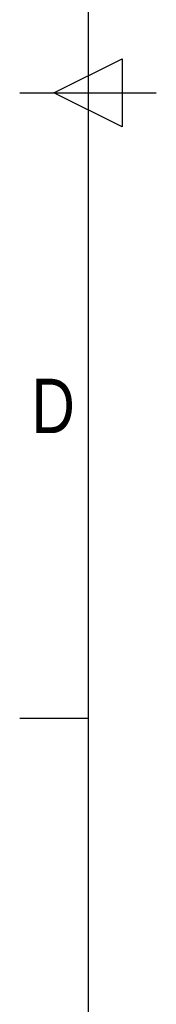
# Model space of a CAD drawing. Header units: millimetres. Extents: x 0 to 420, y 0 to 297.
# Tile 2 of 63: x 0 to 10, y 79 to 154. Entities that reach past the tile are written whole.
import ezdxf

# ---------------------------------------------------------------- set-up
doc = ezdxf.new("R2010")
doc.units = ezdxf.units.MM
doc.layers.add('CARTIGLIO', color=140, linetype='Continuous')
doc.styles.add('SLDTEXTSTYLE2', font='TXT', dxfattribs={"width": 0.821468})

msp = doc.modelspace()

# ---------------------------------------------------------------- linework, layer by layer
at = {"layer": 'CARTIGLIO', "linetype": 'Continuous'}
for p, q in [((5.18012, 291.82257), (5.18012, 5.171)), ((2.59301, 148.49679), (7.76722, 151.08389)), ((7.76722, 151.08389), (7.76722, 145.90968)), ((0.0059, 148.49679), (10.35433, 148.49679)), ((7.76722, 145.90968), (2.59301, 148.49679)), ((5.18012, 100.894), (0.0059, 100.894))]:
    msp.add_line(p, q, dxfattribs=at)

# ---------------------------------------------------------------- texts
at = {"layer": 'CARTIGLIO', "insert": (2.54404, 126.74857), "char_height": 4.13937, "attachment_point": 2, "style": 'SLDTEXTSTYLE2'}
msp.add_mtext('D', dxfattribs=at)

doc.saveas('drawing.dxf')
